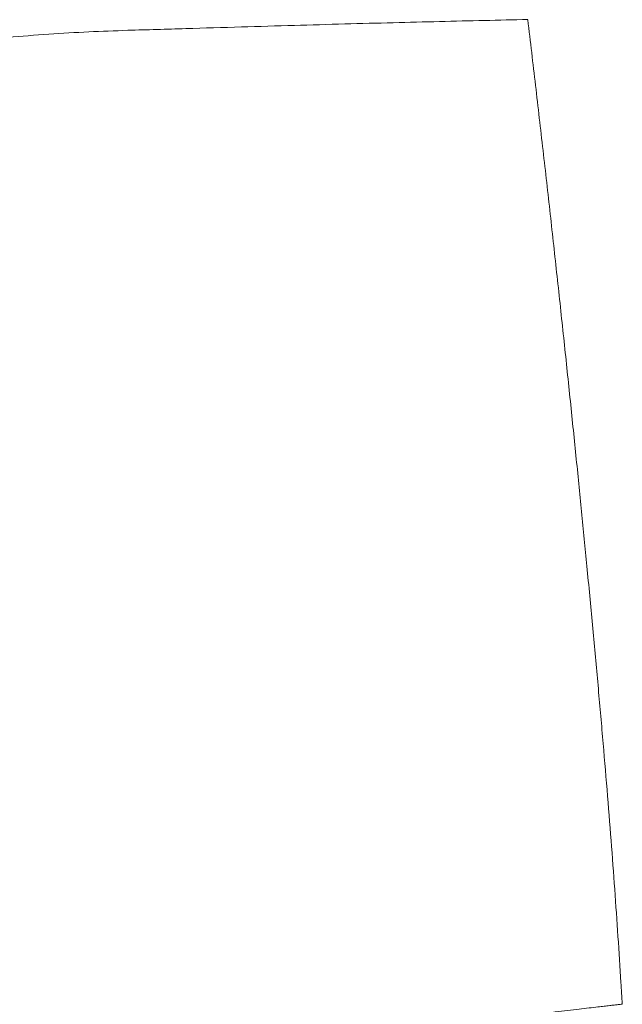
# Model space of a CAD drawing. Header units: millimetres. Extents: x 8 to 719, y 12 to 652.
# Tile 101 of 197: x 412.48 to 416.64, y 272.47 to 279.27. Entities that reach past the tile are written whole.
import ezdxf

# ---------------------------------------------------------------- set-up
doc = ezdxf.new("R2010")
doc.units = ezdxf.units.MM

msp = doc.modelspace()

# ---------------------------------------------------------------- linework, layer by layer
at = {"color": 252, "linetype": 'Continuous', "lineweight": 0}
for points, knots in [([(413.2248, 279.1983), (413.3584, 279.2023), (413.6199, 279.2102), (414.0033, 279.2215), (414.3696, 279.2324), (414.7193, 279.2421), (415.054, 279.251), (415.3754, 279.259), (415.6854, 279.2664), (415.8886, 279.2709), (415.9886, 279.2731)], [0, 0, 0, 0, 0.144966, 0.283846, 0.416304, 0.542616, 0.663457, 0.779512, 0.891465, 1, 1, 1, 1]), ([(416.6322, 272.6177), (416.6253, 272.7236), (416.6116, 272.9353), (416.589, 273.2615), (416.5642, 273.5984), (416.5363, 273.9494), (416.5055, 274.3148), (416.4718, 274.6946), (416.4356, 275.0876), (416.3983, 275.4799), (416.3601, 275.8705), (416.3212, 276.2585), (416.2801, 276.6592), (416.2367, 277.0722), (416.1912, 277.4949), (416.1437, 277.9265), (416.0941, 278.3666), (416.042, 278.8176), (416.0063, 279.1202), (415.9885, 279.2716)], [0, 0, 0, 0, 0.062291, 0.124593, 0.186904, 0.249243, 0.311614, 0.374024, 0.436481, 0.498974, 0.554987, 0.611016, 0.66707, 0.723152, 0.77926, 0.834395, 0.889562, 0.944758, 1, 1, 1, 1]), ([(404.8825, 269.538), (404.8913, 269.6594), (404.9092, 269.9048), (404.9419, 270.2764), (404.9801, 270.6554), (405.0248, 271.0411), (405.0732, 271.4041), (405.1242, 271.7433), (405.1766, 272.0574), (405.2353, 272.3736), (405.3009, 272.6913), (405.3729, 273.0041), (405.4514, 273.3113), (405.5366, 273.6126), (405.6301, 273.9127), (405.7324, 274.2111), (405.844, 274.5071), (405.9652, 274.8), (406.0965, 275.0889), (406.2384, 275.373), (406.3913, 275.6514), (406.5554, 275.9232), (406.7309, 276.1876), (406.9088, 276.4315), (407.0874, 276.6554), (407.265, 276.8601), (407.4508, 277.057), (407.6443, 277.2455), (407.8453, 277.4254), (408.0534, 277.5961), (408.2681, 277.7574), (408.4891, 277.9088), (408.7155, 278.0506), (408.9467, 278.1827), (409.1819, 278.3052), (409.4205, 278.4182), (409.6618, 278.5218), (409.9148, 278.6201), (410.179, 278.7121), (410.4541, 278.7971), (410.7292, 278.8722), (411.0036, 278.9378), (411.2766, 278.9945), (411.5476, 279.0431), (411.8247, 279.0853), (412.1071, 279.1212), (412.394, 279.1505), (412.676, 279.1724), (412.9523, 279.1884), (413.1347, 279.195), (413.2248, 279.1983)], [0, 0, 0, 0, 0.024843, 0.050237, 0.076196, 0.102704, 0.129725, 0.151292, 0.173137, 0.195238, 0.217572, 0.240123, 0.261663, 0.283365, 0.305211, 0.327184, 0.349273, 0.371459, 0.393722, 0.416042, 0.438409, 0.460809, 0.483222, 0.505629, 0.524818, 0.543984, 0.563119, 0.58221, 0.601244, 0.620211, 0.639099, 0.657901, 0.67661, 0.695215, 0.713705, 0.732065, 0.750281, 0.768348, 0.788398, 0.808238, 0.827848, 0.847211, 0.866319, 0.88516, 0.903716, 0.923777, 0.943452, 0.962728, 0.981584, 1, 1, 1, 1]), ([(416.6413, 272.4687), (416.6398, 272.4937), (416.6368, 272.5437), (416.6337, 272.5937), (416.6321, 272.6187)], [0, 0, 0, 0, 0.499913, 1, 1, 1, 1]), ([(413.2957, 272.0169), (413.2989, 272.0174), (413.3083, 272.0189), (413.327, 272.0218), (413.3549, 272.0262), (413.3922, 272.032), (413.4392, 272.0393), (413.4961, 272.0481), (413.5633, 272.0584), (413.6381, 272.0698), (413.7202, 272.0822), (413.8094, 272.0956), (413.9087, 272.1105), (414.0188, 272.1268), (414.1305, 272.1431), (414.2429, 272.1595), (414.3549, 272.1756), (414.4754, 272.1927), (414.6048, 272.211), (414.7533, 272.2316), (414.9161, 272.2539), (415.0883, 272.2771), (415.2547, 272.2992), (415.4144, 272.32), (415.5656, 272.3395), (415.7079, 272.3575), (415.8406, 272.3741), (415.9642, 272.3893), (416.0753, 272.4028), (416.1741, 272.4147), (416.2609, 272.425), (416.3392, 272.4343), (416.4088, 272.4424), (416.4669, 272.4491), (416.5143, 272.4545), (416.5519, 272.4588), (416.5813, 272.4621), (416.6035, 272.4646), (416.6193, 272.4663), (416.6315, 272.4676), (416.6384, 272.4684), (416.6413, 272.4687)], [0, 0, 0, 0, 0.002881, 0.008479, 0.016829, 0.027985, 0.042021, 0.05903, 0.079128, 0.102457, 0.12624, 0.152892, 0.182574, 0.215469, 0.251785, 0.282872, 0.316343, 0.352336, 0.391003, 0.432509, 0.485492, 0.537062, 0.586882, 0.634665, 0.680159, 0.722408, 0.762073, 0.799009, 0.833094, 0.861521, 0.887444, 0.91081, 0.931576, 0.949706, 0.96278, 0.97399, 0.983324, 0.989089, 0.993791, 0.997429, 1, 1, 1, 1])]:
    msp.add_open_spline(points, degree=3, knots=knots, dxfattribs=at)

doc.saveas('drawing.dxf')
